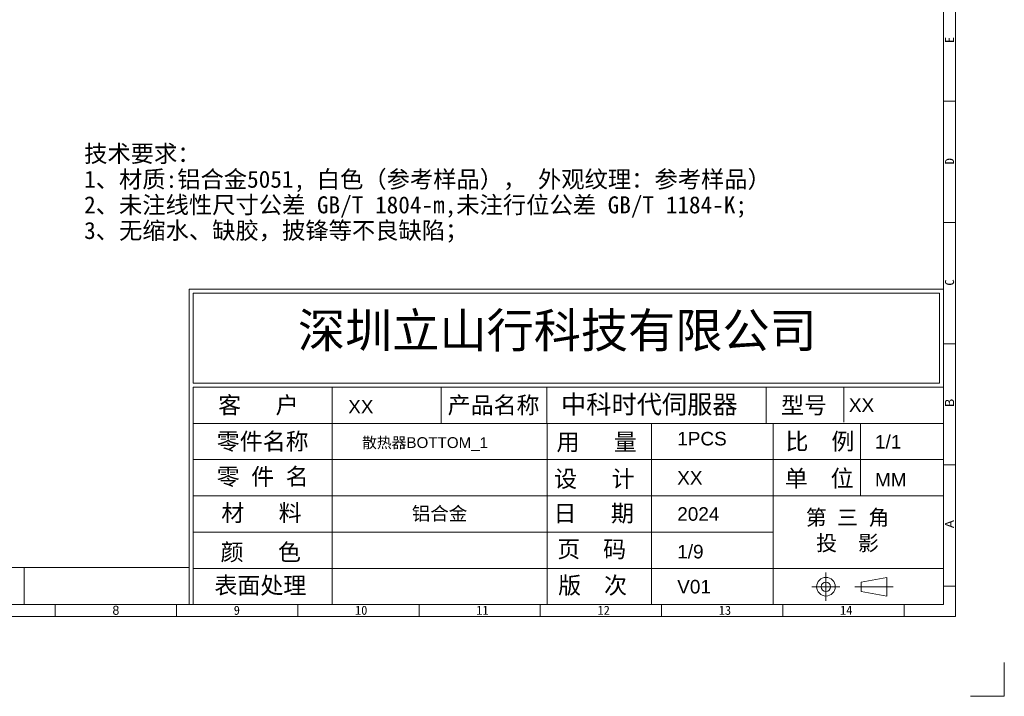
# Model space of a CAD drawing. Header units: millimetres. Extents: x 4152 to 5131, y 2288 to 2980.
# Tile 13 of 14: x 4650 to 5131, y 2288 to 2619. Entities that reach past the tile are written whole.
import ezdxf

# ---------------------------------------------------------------- set-up
doc = ezdxf.new("R2010")
doc.units = ezdxf.units.MM
doc.linetypes.add('CENTERLINE', pattern=[30, 12, -1.5, 3, -1.5, 12])
doc.layers.add('35002034-01_DXF_TEXT', color=7, linetype='Continuous')
doc.layers.add('FRAME', color=4, linetype='Continuous')
doc.layers.add('框', color=1, linetype='CENTERLINE', lineweight=5)
doc.styles.add('s', font='txt')
doc.styles.add('SIMPLEX', font='SIMPLEX.shx', dxfattribs={"height": 3.5})
doc.styles.get("Standard").update_dxf_attribs({"font": 'arial.ttf'})
doc.styles.add('STYLE3', font='swissi.ttf', dxfattribs={"height": 3})

msp = doc.modelspace()

# ---------------------------------------------------------------- linework, layer by layer
at = {"layer": '框', "color": 1, "linetype": 'Continuous', "lineweight": 15}
for p, q in [((5107.234, 2578.789), (5101.308, 2578.789)), ((5107.234, 2519.53), (5101.308, 2519.53)), ((4732.67, 2486.964), (5101.308, 2486.964)), ((4732.67, 2486.964), (4732.67, 2332.864)), ((4734.61, 2485.024), (5099.367, 2485.024)), ((4734.61, 2485.024), (4734.61, 2440.982)), ((5099.367, 2485.024), (5099.367, 2440.982)), ((5107.234, 2460.271), (5101.308, 2460.271)), ((4734.61, 2440.982), (5099.367, 2440.982)), ((4734.61, 2439.041), (5101.308, 2439.041)), ((4734.61, 2439.041), (4734.61, 2332.864)), ((4802.517, 2439.041), (4802.517, 2332.864)), ((4855.811, 2439.041), (4855.811, 2421.337)), ((4907.431, 2421.337), (4907.431, 2439.041)), ((5014.699, 2421.337), (5014.699, 2439.041)), ((5052.632, 2439.041), (5052.632, 2421.883)), ((4734.61, 2421.337), (5101.308, 2421.337)), ((4907.646, 2421.337), (4907.646, 2332.864)), ((4958.631, 2421.337), (4958.631, 2332.864)), ((5018.089, 2421.337), (5018.089, 2332.864)), ((5060.751, 2385.75), (5060.751, 2421.158)), ((4734.61, 2403.633), (5101.308, 2403.633)), ((5107.234, 2401.012), (5101.308, 2401.012)), ((4734.61, 2385.928), (5101.308, 2385.928)), ((4734.61, 2368.224), (5018.089, 2368.224)), ((4652.06, 2350.979), (4652.06, 2332.864)), ((4734.61, 2350.52), (5101.308, 2350.52)), ((5043.899, 2334.698), (5043.899, 2348.41)), ((5061.097, 2343.839), (5073.719, 2346.124)), ((5061.097, 2343.839), (5061.097, 2339.269)), ((5073.719, 2346.124), (5073.719, 2336.983)), ((5037.043, 2341.554), (5050.755, 2341.554)), ((5057.984, 2341.554), (5076.706, 2341.554)), ((5061.097, 2339.269), (5073.719, 2336.983)), ((5107.234, 2341.753), (5101.308, 2341.753)), ((4667.236, 2326.938), (4667.236, 2332.864)), ((4726.495, 2326.938), (4726.495, 2332.864)), ((4785.754, 2326.938), (4785.754, 2332.864)), ((4845.013, 2326.938), (4845.013, 2332.864)), ((4904.272, 2326.938), (4904.272, 2332.864)), ((4963.531, 2326.938), (4963.531, 2332.864)), ((5022.79, 2326.938), (5022.79, 2332.864)), ((5082.048, 2326.938), (5082.048, 2332.864))]:
    msp.add_line(p, q, dxfattribs=at)
for points in [[(4227.238, 2326.938), (5107.234, 2326.938), (5107.234, 2949.157), (4227.238, 2949.157)], [(4233.164, 2332.864), (5101.308, 2332.864), (5101.308, 2943.231), (4233.164, 2943.231)], [(4599.388, 2332.864), (4732.67, 2332.864), (4732.67, 2350.979), (4599.388, 2350.979)]]:
    msp.add_lwpolyline(points, close=True, dxfattribs=at)
msp.add_lwpolyline([(5114.581, 2288.001), (5131.064, 2288.001), (5131.064, 2304.484)], dxfattribs=at)
for radius in [4.571, 2.285]:
    msp.add_circle((5043.899, 2341.554), radius, dxfattribs=at)

# ---------------------------------------------------------------- texts
at = {"layer": '35002034-01_DXF_TEXT', "color": 2, "linetype": 'Continuous', "insert": (4681.343, 2557.331), "char_height": 8.34422, "width": 421.64949, "attachment_point": 1, "line_spacing_factor": 0.9}
msp.add_mtext('{\\fSimSun|b0|i0|c134|p2;技术要求：\\P1、材质:铝合金5051, 白色（参考样品）， 外观纹理：参考样品）\\P2、未注线性尺寸公差 GB/T 1804-m,未注行位公差 GB/T 1184-K;\\P3、无缩水、缺胶，披锋等不良缺陷；}', dxfattribs=at)
at = {"layer": 'FRAME', "color": 3, "lineweight": 0, "style": 'STYLE3'}
for tag, p, s, height in [('中科时代伺服器', (4914.417, 2426.133), 'XXXX', 9.0384), ('XX', (4810.404, 2426.186), 'XX', 6.6282), ('XX', (5055.113, 2426.95), '项目名称', 6.6282), ('1PCS', (4971.212, 2410.561), '', 6.628), ('1/1', (5067.869, 2409.011), '', 6.628), ('散热器BOTTOM_1', (4817.163, 2409.304), '1*1', 5.3025), ('XX', (4971.212, 2391.426), '', 6.628), ('MM', (5067.869, 2390.532), 'MM', 6.6282), ('铝合金', (4841.493, 2373.971), '', 6.628), ('2024', (4971.212, 2373.761), '', 6.628), ('1/9', (4971.212, 2355.372), '1', 6.628), ('V01', (4971.212, 2338.244), 'A/01', 6.6282)]:
    msp.add_attdef(tag, p, s, height=height, dxfattribs=at)
at = {"layer": '框', "color": 1, "linetype": 'Continuous', "lineweight": 15, "char_height": 4.444, "width": 5.9259, "attachment_point": 1, "rotation": 90, "style": 's'}
for s, insert in [('E', (5102.077, 2607.18)), ('D', (5102.077, 2547.921)), ('C', (5102.077, 2488.662))]:
    msp.add_mtext(s, dxfattribs=dict(at, insert=insert))
at = {"layer": '框', "color": 1, "linetype": 'Continuous', "lineweight": 15, "attachment_point": 1}
for s, insert, char_height, width in [('{\\fSimSun|b0|i0|c134|p2;深圳立山行科技有限公司}', (4785.839, 2475.22), 16.89744, 265.54932), ('{\\fKaiTi_GB2312|b0|i0|c134|p49;\\H0.9645x;第 三 角\\P 投  影}', (5034.038, 2379.11), 7.7608, 47.1308), ('{\\fﾷￂￋￎ_GB2312|b0|i0|c134|p49;8}', (4695.213, 2332.259), 4.44442, 2.29421), ('{\\fFangSong_GB2312|b0|i0|c134|p49;9}', (4754.472, 2332.259), 4.44442, 2.29414), ('{\\fFangSong_GB2312|b0|i0|c134|p49;10}', (4813.731, 2332.259), 4.44431, 2.29421), ('{\\fFangSong_GB2312|b0|i0|c134|p49;11}', (4872.99, 2332.259), 4.44442, 2.29421), ('{\\fFangSong_GB2312|b0|i0|c134|p49;12}', (4932.249, 2332.259), 4.44442, 2.29414), ('{\\fFangSong_GB2312|b0|i0|c134|p49;13}', (4991.508, 2332.259), 4.44442, 2.29421), ('{\\fFangSong_GB2312|b0|i0|c134|p49;14}', (5050.767, 2332.259), 4.44442, 2.29421)]:
    msp.add_mtext(s, dxfattribs=dict(at, insert=insert, char_height=char_height, width=width))
at = {"layer": '框', "color": 1, "linetype": 'Continuous', "lineweight": 15, "char_height": 8.23388, "attachment_point": 5, "style": 'SIMPLEX'}
for s, insert, width in [('{\\fKaiTi_GB2312|b0|i0|c134|p49;客   户}', (4766.497, 2429.79), 68.14758), ('{\\fKaiTi_GB2312|b0|i0|c134|p49;产品名称}', (4881.466, 2429.79), 68.14758), ('{\\fKaiTi_GB2312|b0|i0|c134|p49;型号}', (5033.195, 2429.79), 68.14758), ('{\\fSimSun|b0|i0|c134|p2;零件名称}', (4768.602, 2412.086), 68.14758), ('{\\fSimSun|b0|i0|c134|p2;用   量}', (4931.835, 2411.808), 68.14758), ('{\\fKaiTi_GB2312|b0|i0|c134|p49;比  例}', (5040.955, 2412.099), 68.14758), ('{\\fSimSun|b0|i0|c134|p2;零 件 名}', (4768.602, 2394.862), 68.14758), ('{\\fSimSun|b0|i0|c134|p2;设   计}', (4930.701, 2393.818), 58.60837), ('{\\fKaiTi_GB2312|b0|i0|c134|p49;单  位 }', (5040.577, 2394.041), 68.14758), ('{\\fSimSun|b0|i0|c134|p2;材   料}', (4768.027, 2377.158), 68.14758), ('{\\fSimSun|b0|i0|c134|p2;日   期}', (4930.397, 2376.96), 68.14758), ('{\\fSimSun|b0|i0|c134|p2;颜   色}', (4767.661, 2358.008), 68.14758), ('{\\fSimSun|b0|i0|c134|p2;页\\fKaiTi_GB2312|b0|i0|c134|p49;  \\fSimSun|b0|i0|c134|p2;码}', (4929.414, 2359.454), 68.14758), ('{\\fSimSun|b0|i0|c134|p2;表面处理}', (4767.485, 2341.749), 68.14758), ('{\\fKaiTi_GB2312|b0|i0|c134|p49;版  次}', (4929.848, 2341.749), 68.14758)]:
    msp.add_mtext(s, dxfattribs=dict(at, insert=insert, width=width))
at = {"layer": '框', "color": 1, "linetype": 'Continuous', "lineweight": 15, "char_height": 4.44442, "width": 5.9259, "attachment_point": 1, "rotation": 90}
for s, insert in [('{\\f\uffbfﾬￌﾣﾤ_GB2312|b0|i0|c134|p49;B}', (5102.077, 2429.403)), ('{\\f\uffbfﾬￌﾣﾤ_GB2312|b0|i0|c134|p49;A}', (5102.077, 2370.144))]:
    msp.add_mtext(s, dxfattribs=dict(at, insert=insert))

doc.saveas('drawing.dxf')
